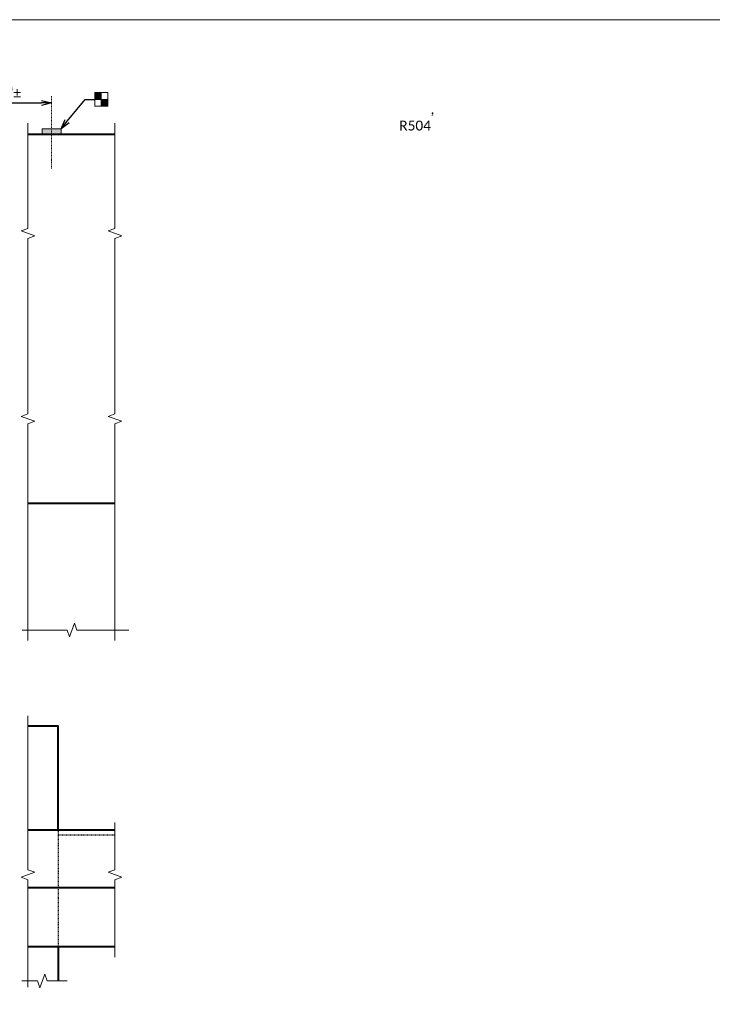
# Model space of a CAD drawing. Extents: x -2227 to -297, y 1392 to 1850.
# Tile 6 of 8: x -735 to -630, y 1495 to 1644. Entities that reach past the tile are written whole.
import ezdxf
from ezdxf import colors
from ezdxf.entities.mleader import LeaderData, LeaderLine
from ezdxf.enums import TextEntityAlignment as Align
from ezdxf.math import Vec2, Vec3

# ---------------------------------------------------------------- set-up
doc = ezdxf.new("R2010")
doc.units = 0
doc.header["$MEASUREMENT"] = 0
doc.linetypes.add('Wisdot2', pattern=[0.125, 0.0625, -0.0625])
doc.linetypes.add('Wisdot4', pattern=[0.28125, 0.125, -0.0625, 0.03125, -0.0625])
for name, color, linetype, lineweight in [('B_ANNO_BREAK', 7, 'Continuous', 18), ('B_ANNO_DIM', 7, 'Continuous', 18), ('B_ANNO_SYMB', 7, 'Continuous', 18), ('B_ANNO_TEXT', 7, 'Continuous', 18), ('B_CNTR', 1, 'Wisdot4', 18), ('B_CONC_ABUT', 30, 'Continuous', 40), ('B_CONC_DECK', 1, 'Continuous', 40), ('B_CONC_PPT', 12, 'Continuous', 40), ('B_CONC_WALL', 1, 'Continuous', 40), ('B_DETAIL', 7, 'Continuous', 18), ('B_DETAIL_HIDDEN', 7, 'Wisdot2', 25)]:
    doc.layers.add(name, color=color, linetype=linetype, lineweight=lineweight)
doc.layers.add('B_ANNO_NOPLOT', color=47, linetype='Continuous', lineweight=18, plot=False)
doc.styles.add('Annotative', font='calibri.ttf', dxfattribs={"height": 0.0625})
doc.styles.get("Standard").update_dxf_attribs({"font": 'calibri.ttf'})
doc.dimstyles.new('Annotative', dxfattribs={"dimscale": 0, "dimtxt": 0.0625, "dimasz": 0.0625, "dimexe": 0.03125, "dimexo": 0.03125, "dimgap": 0.03125, "dimtad": 1, "dimdec": 8, "dimzin": 3, "dimdsep": 46, "dimlunit": 4, "dimtxsty": 'Standard', "dimblk": 'OPEN30', "dimcen": 0.03125, "dimaunit": 1, "dimadec": 0, "dimazin": 3, "dimtfac": 0.75, "dimtdec": 8, "dimtofl": 0, "dimtmove": 0, "dimatfit": 3, "dimldrblk": 'OPEN30', "dimfxl": 1, "dimtfill": 1, "dimfrac": 1, "dimtolj": 1, "dimtzin": 0, "dimarcsym": 0})

# ---------------------------------------------------------------- blocks, each defined once
blk = doc.blocks.new('*U46')
at = {"layer": 'B_ANNO_NOPLOT', "flags": 128}
blk.add_lwpolyline([(0, 0), (0, 252), (323.93, 252), (323.93, 238.86), (378, 238.86), (378, 40.5), (316.57, 40.5), (316.57, 0)], close=True, dxfattribs=at)
at = {"layer": 'B_ANNO_TEXT', "insert": (236.14, 239.17), "char_height": 1.5, "width": 25.6273, "attachment_point": 1, "style": 'Annotative'}
blk.add_mtext('\\pxql;         ,\\PR504', dxfattribs=at)
at = {"layer": 'B_ANNO_TEXT', "style": 'Annotative'}
for tag, p in [('BQ7', (316.23, 210.85)), ('BQ8', (323.98, 210.84)), ('BL2', (334.56, 210.84))]:
    blk.add_attdef(tag, text='', height=1.5, dxfattribs=at).set_placement(p, align=Align.CENTER)
blk = doc.blocks.new('_Open30')
at = {"color": 0, "linetype": 'ByBlock', "lineweight": -2}
for p, q in [((-1, 0.268), (0, 0)), ((0, 0), (-1, -0.268)), ((0, 0), (-1, 0))]:
    blk.add_line(p, q, dxfattribs=at)
blk = doc.blocks.new('square half solid')
at = {"layer": 'B_ANNO_SYMB'}
for points in [[(-0.48, 0), (-0.48, 1.02), (0.5, 1.02), (0.5, 0)], [(0.5, -1.02), (0.5, 0), (1.47, 0), (1.47, -1.02)]]:
    blk.add_hatch(color=0, dxfattribs=at).paths.add_polyline_path(points)
at = {"layer": 'B_ANNO_SYMB', "color": 0, "flags": 128}
for points in [[(-0.48, -1.02), (-0.48, 1.02), (1.47, 1.02), (1.47, -1.02), (-0.48, -1.02)], [(-0.48, 0), (-0.48, 1.02), (0.5, 1.02), (0.5, 0), (-0.48, 0)], [(0.5, -1.02), (0.5, 0), (1.47, 0), (1.47, -1.02), (0.5, -1.02)]]:
    blk.add_lwpolyline(points, dxfattribs=at)
blk = doc.blocks.new('*D824')
at = {"layer": 'B_ANNO_DIM', "color": 0, "lineweight": -2, "transparency": 16777216}
blk.add_line((169.83, 239.35), (181.83, 239.35), dxfattribs=at)
at = {"layer": 'Defpoints', "color": 0, "transparency": 16777216}
for p in [(168.33, 239.35), (183.33, 239.35), (183.33, 239.35)]:
    blk.add_point(p, dxfattribs=at)
at = {"layer": 'B_ANNO_DIM', "color": 0, "lineweight": -2, "transparency": 16777216, "xscale": 1.5, "yscale": 1.5, "zscale": 1.5, "rotation": 180}
blk.add_blockref('_Open30', (168.33, 239.35), dxfattribs=at)
at = {"layer": 'B_ANNO_DIM', "color": 0, "lineweight": -2, "transparency": 16777216, "xscale": 1.5, "yscale": 1.5, "zscale": 1.5}
blk.add_blockref('_Open30', (183.33, 239.35), dxfattribs=at)
at = {"layer": 'B_ANNO_DIM', "color": 0, "transparency": 16777216, "insert": (175.83, 240.87), "char_height": 1.5, "attachment_point": 5, "bg_fill": 3, "box_fill_scale": 1.25, "bg_fill_color": 256, "bg_fill_true_color": 13158600, "bg_fill_transparency": 0}
blk.add_mtext('\\A1;1\'-0"%%P', dxfattribs=at)
blk = doc.blocks.new('*U812')
at = {"layer": 'B_DETAIL'}
blk.add_hatch(color=256, dxfattribs=at).paths.add_polyline_path([(181.88906292, 234.60748558), (184.77203748, 234.60748558), (184.77203748, 235.43610757), (181.88906292, 235.43610757)])
at = {"layer": 'B_ANNO_BREAK', "flags": 128}
for points in [[(179.74618738, 157.72880094), (179.74618738, 190.62576673), (180.77713576, 191.00100125), (178.71523901, 191.75147029), (179.74618738, 192.12670481), (179.74618738, 218.78522441), (180.77713576, 219.16045893), (178.71523901, 219.91092797), (179.74618738, 220.28616249), (179.74618738, 236.26828263)], [(192.9613153, 157.72880094), (192.9613153, 190.62576673), (193.99226368, 191.00100125), (191.93036693, 191.75147029), (192.9613153, 192.12670481), (192.9613153, 218.78522441), (193.99226368, 219.16045893), (191.93036693, 219.91092797), (192.9613153, 220.28616249), (192.9613153, 236.26828263)], [(178.85034528, 159.29448447), (185.68221038, 159.29448447), (186.0574449, 158.26353609), (186.80791395, 160.32543284), (187.18314847, 159.29448447), (195.07339345, 159.29448447)], [(179.74618738, 105.04012819), (179.74618738, 121.37256664), (178.71523901, 121.74780116), (180.77713576, 122.49827021), (179.74618738, 122.87350473), (179.74618738, 146.27743468)], [(192.9613153, 109.58197376), (192.9613153, 121.37256664), (193.99226368, 121.74780116), (191.93036693, 122.49827021), (192.9613153, 122.87350473), (192.9613153, 130.07737155)], [(178.8275037, 105.99452768), (181.17848955, 105.99452768), (181.55372407, 104.9635793), (182.30419311, 107.02547605), (182.67942763, 105.99452768), (185.70510795, 105.99452768)]]:
    blk.add_lwpolyline(points, dxfattribs=at)
at = {"layer": 'B_ANNO_NOPLOT', "flags": 128}
blk.add_lwpolyline([(0, 0), (-0.0000001, 252.00000008), (323.92766256, 252.00000013), (323.92766256, 238.85516121), (377.9999999, 238.85516124), (377.99999998, 40.4996053), (316.57075279, 40.49960529), (316.57075281, 0.00000012)], close=True, dxfattribs=at)
at = {"layer": 'B_CNTR'}
blk.add_line((183.3305502, 229.41369412), (183.3305502, 240.43348092), dxfattribs=at)
at = {"layer": 'B_CONC_ABUT', "lineweight": 40}
blk.add_line((179.74618738, 178.5784769), (192.9613153, 178.5784769), dxfattribs=at)
at = {"layer": 'B_CONC_DECK', "color": 0, "linetype": 'Wisdot2', "lineweight": 25}
blk.add_line((184.35566726, 128.19252451), (192.9613153, 128.19161729), dxfattribs=at)
at = {"layer": 'B_CONC_PPT'}
for p, q in [((179.74618738, 128.94301045), (192.9613153, 128.94161729)), ((179.74618738, 120.20020245), (192.9613153, 120.20020245)), ((179.74618738, 111.22956284), (192.9613153, 111.22956284))]:
    blk.add_line(p, q, dxfattribs=at)
at = {"layer": 'B_CONC_PPT', "flags": 128}
blk.add_lwpolyline([(179.74618738, 234.6199602), (192.9613153, 234.6199602)], dxfattribs=at)
at = {"layer": 'B_CONC_WALL'}
blk.add_line((184.35566726, 111.22956284), (184.35566726, 105.99452768), dxfattribs=at)
at = {"layer": 'B_CONC_WALL', "flags": 128}
blk.add_lwpolyline([(184.35566726, 128.94219318), (184.35189962, 144.70020245), (179.74618738, 144.70020245)], dxfattribs=at)
at = {"layer": 'B_DETAIL', "flags": 128}
blk.add_lwpolyline([(181.88906292, 234.60748558), (184.77203748, 234.60748558), (184.77203748, 235.43610757), (181.88906292, 235.43610757), (181.88906292, 234.60748558)], dxfattribs=at)
at = {"layer": 'B_DETAIL_HIDDEN'}
blk.add_line((184.35566726, 128.94219318), (184.35566726, 111.20020245), dxfattribs=at)
at = {"color": 7, "linetype": 'Continuous', "lineweight": 18}
blk.add_blockref('square half solid', (190.39121062, 239.90127919), dxfattribs=at)
at = {"layer": 'B_ANNO_DIM'}
ml = blk.add_multileader_mtext('Standard', dxfattribs=at)
ml.set_content(' ', color=256)
ml.set_leader_properties()
ml.set_arrow_properties(name='OPEN30')
ml.build(insert=Vec2(0, 0))
ml.multileader.update_dxf_attribs({"text_right_attachment_type": 3, "dogleg_length": 0.0625, "arrow_head_size": 1.5, "scale": 24})
ctx = ml.context
ctx.base_point, ctx.scale, ctx.char_height, ctx.arrow_head_size, ctx.landing_gap_size, ctx.plane_origin = Vec3(189.91334139, 239.90120902), 24, 1.5, 1.5, 0.75, Vec3(175.89276715, 224.86632178)
ctx.right_attachment = 3
notes = []
notes.append((ctx, [(0, (1, 1, 0), (188.41334139, 239.90120902), (1, 0), 1.5, [(0, [(184.77203748, 235.43610757), (188.41334139, 239.90120902), (188.41334139, 239.90120902)], 0, [])])]))
ctx.mtext.insert, ctx.mtext.flow_direction = Vec3(190.66334139, 240.65120902), 5
for ctx, leaders in notes:
    for number, flags, end, landing, length, lines in leaders:
        leader = LeaderData()
        leader.index, (leader.has_last_leader_line, leader.has_dogleg_vector, leader.attachment_direction) = number, flags
        leader.last_leader_point, leader.dogleg_vector, leader.dogleg_length = Vec3(end), Vec3(landing), length
        for number, points, colour, breaks in lines:
            line = LeaderLine()
            line.index, line.vertices, line.color, line.breaks = number, Vec3.list(points), colors.encode_raw_color(colour), breaks
            leader.lines.append(line)
        ctx.leaders.append(leader)
dim = blk.add_linear_dim(base=(183.3305502, 239.35481854), p1=(168.33377064, 239.35481854), p2=(183.3305502, 239.35481854), text='1\'-0"%%P', dimstyle='Annotative', dxfattribs=at)
dim.commit()
dim.dimension.update_dxf_attribs({"geometry": '*D824', "text_midpoint": (175.83216042, 240.87328007)})

msp = doc.modelspace()

# ---------------------------------------------------------------- block references
msp.add_blockref('*U46', (-913.33, 1392.48))

# ---------------------------------------------------------------- next in the draw order: block references
msp.add_blockref('*U812', (-913.33, 1392.48))

doc.saveas('drawing.dxf')
